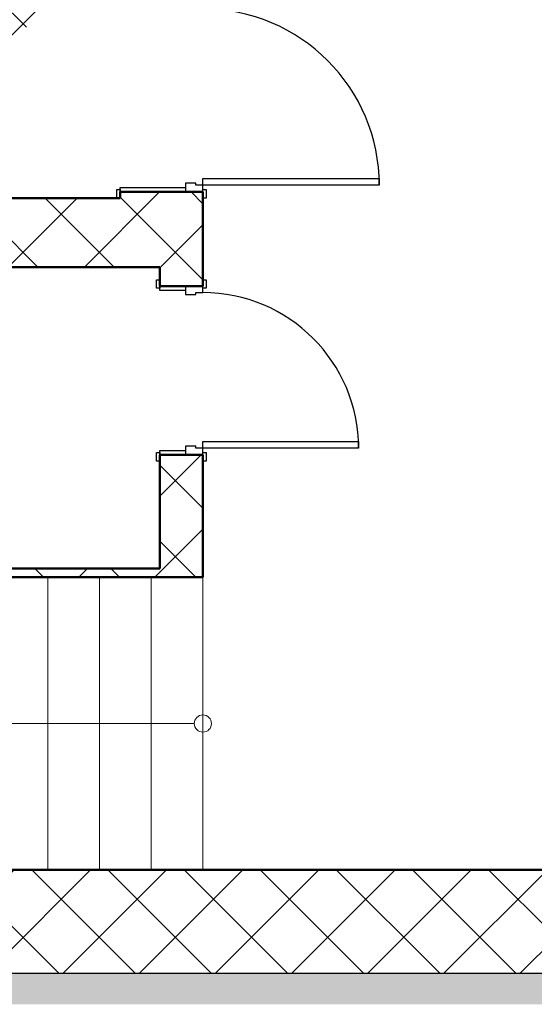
# Model space of a CAD drawing. Header units: millimetres. Extents: x -29624 to 9939, y -6894 to 6495.
# Tile 12 of 243: x -26535 to -26237, y 2502 to 3074. Entities that reach past the tile are written whole.
import ezdxf

# ---------------------------------------------------------------- set-up
doc = ezdxf.new("R2010")
doc.units = ezdxf.units.MM
doc.header["$MEASUREMENT"] = 0
for name, color, linetype in [('2D - Ogólne', 7, 'Continuous'), ('Drzwi Archicad', 7, 'Continuous'), ('Konstrukcja - Ściany zew', 7, 'Continuous')]:
    doc.layers.add(name, color=color, linetype=linetype)
for name, color, linetype, lineweight in [('A_opisy', 81, 'Continuous', 13), ('A_widokowe', 160, 'Continuous', 18), ('A_wymiary', 253, 'Continuous', 9), ('A_ściany istniejące hatch', 82, 'Continuous', 9)]:
    doc.layers.add(name, color=color, linetype=linetype, lineweight=lineweight)
doc.layers.add('A_wełna mineralna', color=7, linetype='Continuous', lineweight=5, true_color=0x00d66b)
doc.styles.get("Standard").update_dxf_attribs({"font": 'arial.ttf'})
doc.dimstyles.new('1do100', dxfattribs={"dimtxt": 20, "dimasz": 15, "dimexe": 15, "dimexo": 0.625, "dimgap": 6, "dimtad": 1, "dimtxsty": 'Standard', "dimblk": 'ARCHTICK', "dimcen": 2.5, "dimadec": 0, "dimazin": 0, "dimtfac": 1, "dimtmove": 0, "dimatfit": 3, "dimldrblk": 'OBLIQUE', "dimfxl": 15, "dimfxlon": 1, "dimarcsym": 0})

# ---------------------------------------------------------------- blocks, each defined once
blk = doc.blocks.new('Ściana_5_1', base_point=(-16872.26123587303, -3900.000000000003))
at = {"layer": 'Konstrukcja - Ściany zew', "color": 7, "linetype": 'Continuous', "lineweight": 50, "flags": 128}
for points in [[(-13082.26123587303, -3500.000000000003), (-16872.26123587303, -3500.000000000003)], [(-11552.26123587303, -3500.000000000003), (-13022.26123587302, -3500.000000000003)], [(-16872.26123587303, -3900.000000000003), (-15172.26123587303, -3900.000000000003)], [(-14922.26123587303, -3900.000000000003), (-13082.26123587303, -3900.000000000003)], [(-13022.26123587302, -3900.000000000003), (-11552.26123587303, -3900.000000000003)]]:
    blk.add_lwpolyline(points, dxfattribs=at)
blk = doc.blocks.new('Drzwi metalowe 27_3')
at = {"layer": 'Drzwi Archicad', "color": 7, "linetype": 'Continuous', "lineweight": 25}
for p, q in [((472.0000000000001, 0), (472, 1024)), ((472, 1024), (512, 1024)), ((512, 1024), (512, 0)), ((-587.0000000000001, 0), (-587.0000000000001, 19)), ((-587.0000000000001, 19), (-537, 19)), ((-537, 0), (-587.0000000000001, 0)), ((-512, 0), (-550, 0)), ((-550, 0), (-550, -100)), ((-537, 19), (-537, 0)), ((-512, -40), (-512, 0)), ((512, 0), (472.0000000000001, 0)), ((550, 0), (512, 0)), ((512, 0), (512, -40)), ((537, 19), (587.0000000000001, 19)), ((537, 0), (537, 19)), ((587.0000000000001, 0), (537, 0)), ((550, -100), (550, 0)), ((587.0000000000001, 19), (587.0000000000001, 0)), ((-500, -40), (-512, -40)), ((-500, -100), (-500, -40)), ((512, -40), (500, -40)), ((500, -40), (500, -100)), ((-550, -480), (-550, -100)), ((-550, -100), (-525, -100)), ((-550, -100), (-500, -100)), ((-525, -100), (-525, -480)), ((500, -100), (550, -100)), ((525, -480), (525, -100)), ((525, -100), (550, -100)), ((550, -100), (550, -480)), ((-587.0000000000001, -499), (-587.0000000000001, -480)), ((-587.0000000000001, -480), (-537, -480)), ((-537, -499), (-587.0000000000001, -499)), ((-525, -480), (-550, -480)), ((-537, -480), (-537, -499)), ((550, -480), (525, -480)), ((537, -480), (587.0000000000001, -480)), ((537, -499), (537, -480)), ((587.0000000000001, -499), (537, -499)), ((587.0000000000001, -480), (587.0000000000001, -499))]:
    blk.add_line(p, q, dxfattribs=at)
blk.add_arc((512, 0), 1024, 90, 180, dxfattribs=at)
blk = doc.blocks.new('Ściana_6_1', base_point=(-11072.26123587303, -3900.000000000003))
at = {"layer": 'Konstrukcja - Ściany zew', "color": 7, "linetype": 'Continuous', "lineweight": 50}
for p, q in [((-11552.26123587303, -3463.000000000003), (-11552.26123587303, -3500.000000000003)), ((-11172.26123587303, -3463.000000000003), (-11552.26123587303, -3463.000000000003)), ((-11072.26123587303, -3463.000000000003), (-11172.26123587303, -3463.000000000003)), ((-11072.26123587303, -3463.000000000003), (-11072.26123587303, -3500.000000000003))]:
    blk.add_line(p, q, dxfattribs=at)
at = {"layer": 'Konstrukcja - Ściany zew', "color": 7, "linetype": 'Continuous', "lineweight": 50, "flags": 128}
for points in [[(-11552.26123587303, -3463.000000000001), (-11552.26123587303, -3500.000000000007)], [(-11072.26123587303, -3900.000000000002), (-11072.26123587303, -3463.000000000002)], [(-11322.26123587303, -3900.000000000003), (-11552.26123587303, -3900.000000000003)]]:
    blk.add_lwpolyline(points, dxfattribs=at)
at = {"layer": 'Drzwi Archicad', "color": 21, "linetype": 'Continuous', "lineweight": 13, "true_color": 0xff9955, "zscale": 1000, "rotation": 270}
blk.add_blockref('Drzwi metalowe 27_3', (-11072.26123587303, -2913.000000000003), dxfattribs=at)
blk = doc.blocks.new('Drzwi metalowe 27_12')
at = {"layer": 'Drzwi Archicad', "color": 7, "linetype": 'Continuous', "lineweight": 25}
for p, q in [((411.8391649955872, 0), (411.8391649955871, 903.6783299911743)), ((411.8391649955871, 903.6783299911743), (451.8391649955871, 903.6783299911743)), ((451.8391649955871, 903.6783299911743), (451.8391649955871, 0)), ((-526.8391649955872, 0), (-526.8391649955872, 19)), ((-526.8391649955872, 19), (-476.8391649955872, 19)), ((-476.8391649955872, 0), (-526.8391649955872, 0)), ((-451.8391649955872, 0), (-489.8391649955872, 0)), ((-489.8391649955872, 0), (-489.8391649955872, -100)), ((-476.8391649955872, 19), (-476.8391649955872, 0)), ((-451.8391649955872, -40), (-451.8391649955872, 0)), ((451.8391649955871, 0), (411.8391649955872, 0)), ((489.8391649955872, 0), (451.8391649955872, 0)), ((451.8391649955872, 0), (451.8391649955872, -40)), ((476.8391649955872, 19), (526.8391649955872, 19)), ((476.8391649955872, 0), (476.8391649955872, 19)), ((526.8391649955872, 0), (476.8391649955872, 0)), ((489.8391649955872, -100), (489.8391649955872, 0)), ((526.8391649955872, 19), (526.8391649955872, 0)), ((-439.8391649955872, -40), (-451.8391649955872, -40)), ((-439.8391649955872, -100), (-439.8391649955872, -40)), ((451.8391649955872, -40), (439.8391649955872, -40)), ((439.8391649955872, -40), (439.8391649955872, -100)), ((-489.8391649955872, -250), (-489.8391649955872, -100)), ((-489.8391649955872, -100), (-464.8391649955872, -100)), ((-489.8391649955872, -100), (-439.8391649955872, -100)), ((-464.8391649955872, -100), (-464.8391649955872, -250)), ((439.8391649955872, -100), (489.8391649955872, -100)), ((464.8391649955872, -250), (464.8391649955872, -100)), ((464.8391649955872, -100), (489.8391649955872, -100)), ((489.8391649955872, -100), (489.8391649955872, -250)), ((-526.8391649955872, -269), (-526.8391649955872, -250)), ((-526.8391649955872, -250), (-476.8391649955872, -250)), ((-476.8391649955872, -269), (-526.8391649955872, -269)), ((-464.8391649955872, -250), (-489.8391649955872, -250)), ((-476.8391649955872, -250), (-476.8391649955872, -269)), ((489.8391649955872, -250), (464.8391649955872, -250)), ((476.8391649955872, -250), (526.8391649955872, -250)), ((476.8391649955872, -269), (476.8391649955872, -250)), ((526.8391649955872, -269), (476.8391649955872, -269)), ((526.8391649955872, -250), (526.8391649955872, -269))]:
    blk.add_line(p, q, dxfattribs=at)
at = {"layer": 'Drzwi Archicad', "color": 7, "linetype": 'Continuous', "lineweight": 50}
for p, q in [((-489.8391649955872, 0), (-526.8391649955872, 0)), ((-489.8391649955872, 0), (-526.8391649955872, 0)), ((-489.8391649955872, 0), (-489.8391649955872, -100)), ((-489.8391649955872, 0), (-489.8391649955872, -100)), ((489.8391649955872, 0), (489.8391649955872, -100)), ((489.8391649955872, 0), (489.8391649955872, -100)), ((489.8391649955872, 0), (526.8391649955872, 0)), ((489.8391649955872, 0), (526.8391649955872, 0)), ((-489.8391649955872, -100), (-489.8391649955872, -250)), ((-489.8391649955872, -100), (-489.8391649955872, -250)), ((489.8391649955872, -100), (489.8391649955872, -250)), ((489.8391649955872, -100), (489.8391649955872, -250)), ((-489.8391649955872, -250), (-526.8391649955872, -250)), ((-489.8391649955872, -250), (-526.8391649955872, -250)), ((489.8391649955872, -250), (526.8391649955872, -250)), ((489.8391649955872, -250), (526.8391649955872, -250))]:
    blk.add_line(p, q, dxfattribs=at)
at = {"layer": 'Drzwi Archicad', "color": 7, "linetype": 'Continuous', "lineweight": 25}
blk.add_arc((451.8391649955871, 0), 903.6783299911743, 90, 180, dxfattribs=at)
blk = doc.blocks.new('Ściana_33_1', base_point=(-11072.26123587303, -5699.999999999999))
at = {"layer": 'Konstrukcja - Ściany zew', "color": 7, "linetype": 'Continuous', "lineweight": 50}
for p, q in [((-11322.26123587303, -4010.000000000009), (-11322.26123587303, -3973.000000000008)), ((-11072.26123587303, -4010.000000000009), (-11072.26123587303, -3973.000000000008)), ((-11172.26123587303, -4010.000000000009), (-11322.26123587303, -4010.000000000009)), ((-11072.26123587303, -4010.000000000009), (-11172.26123587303, -4010.000000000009)), ((-11322.26123587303, -4989.678329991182), (-11322.26123587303, -5026.678329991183)), ((-11172.26123587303, -4989.678329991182), (-11322.26123587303, -4989.678329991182)), ((-11072.26123587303, -4989.678329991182), (-11172.26123587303, -4989.678329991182)), ((-11072.26123587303, -4989.678329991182), (-11072.26123587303, -5026.678329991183))]:
    blk.add_line(p, q, dxfattribs=at)
at = {"layer": 'Konstrukcja - Ściany zew', "color": 7, "linetype": 'Continuous', "lineweight": 50, "flags": 128}
for points in [[(-11322.26123587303, -3900.000000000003), (-11322.26123587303, -4009.999991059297)], [(-11072.26123587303, -4009.999991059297), (-11072.26123587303, -3900.000000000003)], [(-11322.26123587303, -4989.678331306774), (-11322.26123587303, -5650.000000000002)], [(-11072.26123587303, -5699.999999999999), (-11072.26123587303, -4989.678331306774)], [(-11322.26123587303, -5699.999999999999), (-11072.26123587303, -5699.999999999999)]]:
    blk.add_lwpolyline(points, dxfattribs=at)
at = {"layer": 'Drzwi Archicad', "color": 21, "linetype": 'Continuous', "lineweight": 13, "true_color": 0xff9955, "zscale": 1000, "rotation": 269.9999999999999}
blk.add_blockref('Drzwi metalowe 27_12', (-11072.26123587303, -4499.839164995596), dxfattribs=at)
blk = doc.blocks.new('Ściana_107_1', base_point=(-14372.26123587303, -5650.000000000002))
at = {"layer": 'Konstrukcja - Ściany zew', "color": 7, "linetype": 'Continuous', "lineweight": 50, "flags": 128}
for points in [[(-11322.26123587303, -5650.000000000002), (-14372.26123587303, -5650.000000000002)], [(-14372.26123587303, -5700.000000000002), (-11322.26123587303, -5700.000000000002)]]:
    blk.add_lwpolyline(points, dxfattribs=at)
blk = doc.blocks.new('_ArchTick')
at = {"color": 0, "linetype": 'ByBlock', "const_width": 0.15}
blk.add_lwpolyline([(-0.5, -0.5), (0.5, 0.5)], dxfattribs=at)
blk = doc.blocks.new('*D1298')
at = {"layer": 'A_wymiary', "color": 0, "lineweight": -2, "transparency": 16777216}
for p, q in [((-27147.05965633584, 2279.398154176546), (-27147.05965633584, 2249.398154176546)), ((-23199.05965633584, 2279.398154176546), (-23199.05965633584, 2249.398154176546)), ((-27147.05965633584, 2264.398154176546), (-23199.05965633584, 2264.398154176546))]:
    blk.add_line(p, q, dxfattribs=at)
at = {"layer": 'Defpoints', "color": 0, "transparency": 16777216}
for p in [(-27147.05965633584, 2892.323442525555), (-23199.05965633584, 2492.323442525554), (-23199.05965633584, 2264.398154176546)]:
    blk.add_point(p, dxfattribs=at)
at = {"layer": 'A_wymiary', "color": 0, "lineweight": -2, "transparency": 16777216, "xscale": 15, "yscale": 15, "zscale": 15, "rotation": 180}
blk.add_blockref('_ArchTick', (-27147.05965633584, 2264.398154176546), dxfattribs=at)
at = {"layer": 'A_wymiary', "color": 0, "lineweight": -2, "transparency": 16777216, "xscale": 15, "yscale": 15, "zscale": 15}
blk.add_blockref('_ArchTick', (-23199.05965633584, 2264.398154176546), dxfattribs=at)
at = {"layer": 'A_wymiary', "color": 0, "transparency": 16777216, "insert": (-25173.05965633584, 2280.616435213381), "char_height": 20, "attachment_point": 5}
blk.add_mtext('3948', dxfattribs=at)
blk = doc.blocks.new('_Oblique')
at = {"color": 0, "linetype": 'ByBlock', "lineweight": -2}
blk.add_line((-0.5, -0.5), (0.5, 0.5), dxfattribs=at)

msp = doc.modelspace()

# ---------------------------------------------------------------- hatches: boundary and pattern name
at = {"layer": 'A_wełna mineralna'}
h = msp.add_hatch(color=256, dxfattribs=at)
h.dxf.hatch_style = 1
h.paths.add_polyline_path([(-26001.05965633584, 2520.323445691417), (-27069.05965633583, 2520.323445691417), (-27069.05965633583, 2502.323445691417), (-26001.05965633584, 2502.323445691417)])
at = {"layer": 'A_ściany istniejące hatch'}
h = msp.add_hatch(dxfattribs=at)
h.set_pattern_fill('NET', color=256, scale=250, angle=45)
h.set_pattern_definition([(45, (7385.571392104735, 0), (-22.09708691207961, 22.09708691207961), []), (135, (7385.571392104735, 0), (-22.09708691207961, -22.09708691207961), [])])
h.paths.add_polyline_path([(-24601.05965633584, 5156.323444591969), (-24559.05965633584, 5156.323441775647), (-24559.05965633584, 4894.323442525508), (-24349.05965633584, 4894.323442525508), (-24349.05965633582, 4852.323442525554), (-24601.05965633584, 4852.323442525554)], flags=16)
h.paths.add_polyline_path([(-24007.05800551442, 4880.323442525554), (-24007.05800551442, 4820.323442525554), (-24127.05965633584, 4820.323442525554), (-24127.05965633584, 4660.323442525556), (-24187.05965633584, 4660.323442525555), (-24187.05965633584, 4852.323442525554), (-24229.05965633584, 4852.323442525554), (-24229.05965633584, 4894.323442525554), (-24225.05965633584, 4894.323442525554), (-24225.05965633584, 5553.323442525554), (-24559.05965633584, 5553.323442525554), (-24559.05965633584, 5507.323442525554), (-24601.05965633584, 5507.323442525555), (-24601.05965633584, 5597.323442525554), (-24143.05965633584, 5597.323442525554), (-24143.05965931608, 5553.323442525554), (-24181.05965633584, 5553.323442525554), (-24181.05965633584, 4880.323442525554)], flags=17)
h.paths.add_polyline_path([(-23403.05965633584, 4880.323442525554), (-23261.05965633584, 4880.323442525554), (-23261.05965633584, 4942.323442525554), (-23217.05965633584, 4942.323442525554), (-23217.05965633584, 4657.323445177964), (-23277.05965633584, 4657.323445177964), (-23277.05965633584, 4820.323442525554), (-23403.05965633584, 4820.323442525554)], flags=17)
h.paths.add_polyline_path([(-23360.05965633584, 4000.323442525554), (-23277.05965633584, 4000.323442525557), (-23277.05965633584, 4115.323445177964), (-23217.05965633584, 4115.323445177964), (-23217.05965633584, 3942.323442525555), (-23277.05965633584, 3942.323442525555), (-23277.05965633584, 3975.323442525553), (-23360.05965633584, 3975.323442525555)], flags=17)
h.paths.add_polyline_path([(-23717.05965633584, 4570.323442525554), (-23687.05965633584, 4570.323442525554), (-23687.05965633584, 4540.323442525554), (-23717.05965633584, 4540.323442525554)], flags=17)
h.paths.add_polyline_path([(-23717.05965633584, 4276.323442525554), (-23687.05965633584, 4276.323442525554), (-23687.05965633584, 4306.323442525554), (-23717.05965633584, 4306.323442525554)], flags=17)
h.paths.add_polyline_path([(-24205.05965633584, 2730.323442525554), (-24145.05965633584, 2730.323442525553), (-24145.05965633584, 2570.323442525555), (-23907.05965633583, 2570.323442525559), (-23907.05965633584, 2750.323442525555), (-23847.05965633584, 2750.323442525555), (-23847.05965633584, 2570.323442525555), (-23277.05965633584, 2570.323442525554), (-23277.05965633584, 2720.323442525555), (-23217.05965633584, 2720.323442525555), (-23217.05965633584, 2510.323442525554), (-24205.05965633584, 2510.323442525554)])
h.paths.add_polyline_path([(-26687.05965227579, 5880.323442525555), (-26474.05965633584, 5880.32344487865), (-26474.05966137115, 5974.357659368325), (-26449.05965901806, 5974.35765319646), (-26449.05965901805, 5855.323442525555), (-26687.05965227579, 5855.323442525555)], flags=17)
h.paths.add_polyline_path([(-26054.05965633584, 5854.668952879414), (-26019.05965633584, 5854.668952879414), (-26019.05965633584, 5974.35765319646), (-26054.05965633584, 5974.35765319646)], flags=17)
h.paths.add_polyline_path([(-25764.05965630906, 4030.323442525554), (-25694.05966801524, 4030.323442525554), (-25694.05966801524, 3970.323442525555), (-25764.05965630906, 3970.323442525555)], flags=17)
h.paths.add_polyline_path([(-25354.05965630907, 4030.323442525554), (-25284.05965630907, 4030.323442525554), (-25284.05965630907, 3970.323442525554), (-25354.05965630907, 3970.323442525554)], flags=17)
h.paths.add_polyline_path([(-24913.05965630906, 4030.323442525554), (-24845.05966801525, 4030.323442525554), (-24845.05966801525, 3970.323442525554), (-24913.05965630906, 3970.323442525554)], flags=17)
h.paths.add_polyline_path([(-24710.05965630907, 4030.323442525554), (-24629.05966801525, 4030.323442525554), (-24629.05966801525, 3970.323442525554), (-24710.05965630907, 3970.323442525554)], flags=17)
h.paths.add_polyline_path([(-24127.05965633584, 4530.323438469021), (-24187.05965633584, 4530.323438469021), (-24187.05965633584, 4454.323442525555), (-24127.05965633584, 4454.323442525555)], flags=17)
h.paths.add_polyline_path([(-24559.05965633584, 5377.323440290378), (-24601.05965633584, 5377.323440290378), (-24601.05965633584, 5286.323444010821), (-24559.05965633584, 5286.323444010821)], flags=16)
h.paths.add_polyline_path([(-24013.05965633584, 5597.323442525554), (-23879.05965633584, 5597.323442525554), (-23879.05965633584, 5553.323442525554), (-24013.05965633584, 5553.323442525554)], flags=17)
h.paths.add_polyline_path([(-23261.05965633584, 5277.323444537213), (-23217.05965633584, 5277.323444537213), (-23217.05965633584, 5352.323442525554), (-23261.05965633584, 5352.323442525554)], flags=17)
h.paths.add_polyline_path([(-23261.05965633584, 5072.323442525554), (-23217.05965633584, 5072.323442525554), (-23217.05965633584, 5147.323442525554), (-23261.05965633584, 5147.323442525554)], flags=17)
h.paths.add_polyline_path([(-23277.05965633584, 4451.32344741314), (-23217.05965633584, 4451.32344741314), (-23217.05965633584, 4527.323445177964), (-23277.05965633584, 4527.323445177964)], flags=17)
h.paths.add_polyline_path([(-23277.05965633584, 4245.32344741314), (-23217.05965633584, 4245.32344741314), (-23217.05965633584, 4321.323445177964), (-23277.05965633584, 4321.323445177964)], flags=17)
h.paths.add_polyline_path([(-23277.05965633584, 3737.323444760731), (-23217.05965633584, 3737.323444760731), (-23217.05965633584, 3812.323442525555), (-23277.05965633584, 3812.323442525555)], flags=17)
h.paths.add_polyline_path([(-23277.05965633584, 3532.323444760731), (-23217.05965633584, 3532.323444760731), (-23217.05965633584, 3607.323442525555), (-23277.05965633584, 3607.323442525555)], flags=17)
h.paths.add_polyline_path([(-23277.05965633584, 3060.32344476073), (-23217.05965633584, 3060.32344476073), (-23217.05965633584, 3130.323442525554), (-23277.05965633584, 3130.323442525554)], flags=17)
h.paths.add_polyline_path([(-23217.05965633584, 2855.323442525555), (-23277.05965633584, 2855.323442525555), (-23277.05965633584, 2925.323442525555), (-23217.05965633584, 2925.323442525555)], flags=17)
h.paths.add_polyline_path([(-24502.05965659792, 2970.323442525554), (-24432.05965633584, 2970.323442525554), (-24432.05965633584, 2910.323442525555), (-24502.05965659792, 2910.323442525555)], flags=17)
h.paths.add_polyline_path([(-24707.05965633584, 2910.323442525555), (-24637.05965633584, 2910.323442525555), (-24637.05965633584, 2970.323442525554), (-24707.05965633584, 2970.323442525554)], flags=17)
h.paths.add_polyline_path([(-24912.05965659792, 2970.323442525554), (-24842.05965633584, 2970.323442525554), (-24842.05965633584, 2910.323442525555), (-24912.05965659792, 2910.323442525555)], flags=17)
h.paths.add_polyline_path([(-25169.05965633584, 2910.323442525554), (-25047.05966804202, 2910.323442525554), (-25047.05966804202, 2970.323442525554), (-25169.05965633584, 2970.323442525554)], flags=17)
h.paths.add_polyline_path([(-25374.05965659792, 2970.323442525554), (-25304.05965633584, 2970.323442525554), (-25304.05965633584, 2910.323442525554), (-25374.05965659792, 2910.323442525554)], flags=17)
h.paths.add_polyline_path([(-25579.05965633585, 2910.323442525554), (-25509.05965633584, 2910.323442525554), (-25509.05965633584, 2970.323442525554), (-25579.05965633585, 2970.323442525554)], flags=17)
h.paths.add_polyline_path([(-25784.05965659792, 2970.323442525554), (-25714.05965633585, 2970.323442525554), (-25714.05965633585, 2910.323442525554), (-25784.05965659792, 2910.323442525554)], flags=17)
h.paths.add_polyline_path([(-23895.05965633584, 2970.323442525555), (-23981.55965633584, 2970.323442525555), (-23981.54424533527, 2910.323442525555), (-23907.05965633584, 2910.323442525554), (-23907.05965633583, 2860.323442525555), (-23847.05965633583, 2860.323442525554), (-23847.05965633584, 3103.823442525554), (-23895.05965633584, 3103.823442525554)], flags=17)
h.paths.add_polyline_path([(-24091.55965633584, 2970.323442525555), (-24091.54424533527, 2910.323442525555), (-24145.05965633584, 2910.323442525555), (-24145.05965633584, 2870.323442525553), (-24205.05965633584, 2870.323442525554), (-24205.05965633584, 2910.323442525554), (-24297.05965633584, 2910.323442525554), (-24297.05965633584, 2970.323442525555)], flags=17)
h.paths.add_polyline_path([(-26079.05965633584, 2864.323442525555), (-26019.05965633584, 2864.323442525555), (-26019.05965633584, 2910.323442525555), (-25919.05965633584, 2910.323442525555), (-25919.05966804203, 2970.323442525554), (-26079.05965633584, 2970.323442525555)], flags=17)
h.paths.add_polyline_path([(-24289.05965630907, 4030.323442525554), (-24187.05965633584, 4030.323442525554), (-24187.05965633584, 4324.323442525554), (-24127.05965633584, 4324.32343846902), (-24127.05965633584, 4000.323442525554), (-24110.05965633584, 4000.323442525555), (-24110.05965633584, 3975.323442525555), (-24127.05965633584, 3975.323442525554), (-24127.05965633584, 3620.323442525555), (-24100.05965633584, 3620.323442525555), (-24100.05965633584, 3540.323442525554), (-24127.05965633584, 3540.323442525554), (-24127.05965633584, 3320.323442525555), (-24302.55965633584, 3320.323442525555), (-24302.55965633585, 3368.323442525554), (-24167.05965633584, 3368.323442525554), (-24167.05965633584, 3970.323442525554), (-24289.05965657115, 3970.323442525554)], flags=17)
h.paths.add_polyline_path([(-24494.05965630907, 4030.323442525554), (-24424.05965630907, 4030.323442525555), (-24424.05965630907, 3970.323442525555), (-24457.05965633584, 3970.323442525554), (-24457.05965633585, 3804.323442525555), (-24489.05965633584, 3804.323445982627), (-24489.05965633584, 3970.323442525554), (-24494.05965630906, 3970.323442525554)], flags=17)
h.paths.add_polyline_path([(-24736.05965633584, 3368.323442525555), (-24489.05965633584, 3368.323442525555), (-24489.05965633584, 3518.323447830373), (-24457.05965633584, 3518.3234443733), (-24457.05965633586, 3368.323442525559), (-24412.55965633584, 3368.323442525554), (-24412.55965633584, 3320.323442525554), (-24736.05965633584, 3320.323442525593)], flags=17)
h.paths.add_polyline_path([(-25725.05965633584, 3368.323442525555), (-25725.05965633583, 3320.323442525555), (-25485.05965633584, 3320.323442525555), (-25485.05965633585, 3368.323442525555), (-25489.05965630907, 3368.323442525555), (-25489.05965630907, 3460.323442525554), (-25517.05965630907, 3460.323442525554), (-25517.05965630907, 3368.323442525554)], flags=17)
h.paths.add_polyline_path([(-26079.05965633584, 4061.323442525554), (-26019.05965633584, 4061.323442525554), (-26019.05965633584, 4030.323442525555), (-25899.05965630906, 4030.323442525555), (-25899.05966801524, 3970.323442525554), (-26039.05965633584, 3970.323442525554), (-26039.05965633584, 3368.323442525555), (-25835.05965633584, 3368.323442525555), (-25835.05965633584, 3320.323442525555), (-26079.05965633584, 3320.323442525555)], flags=17)
h.paths.add_polyline_path([(-26019.05965633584, 4357.738516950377), (-26079.05965633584, 4357.738516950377), (-26079.05965633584, 4201.323453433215), (-26019.05965633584, 4201.323453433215)], flags=17)
h.paths.add_polyline_path([(-26019.05965633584, 4572.297004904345), (-26079.05965633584, 4572.297004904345), (-26079.05965633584, 4492.738518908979), (-26019.05965633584, 4492.738518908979)], flags=17)
h.paths.add_polyline_path([(-26019.05965633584, 4787.323442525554), (-26079.05965633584, 4787.323442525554), (-26079.05965633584, 4707.297013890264), (-26019.05965633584, 4707.297013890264)], flags=17)
h.paths.add_polyline_path([(-26019.05965633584, 5107.323442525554), (-26079.05965633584, 5107.323442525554), (-26079.05965633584, 4922.323442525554), (-26019.05965633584, 4922.323442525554)], flags=17)
h.paths.add_polyline_path([(-26019.05965633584, 5312.323442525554), (-26079.05965633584, 5312.323442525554), (-26079.05965633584, 5242.323455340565), (-26019.05965633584, 5242.323455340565)], flags=17)
h.paths.add_polyline_path([(-26019.05965633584, 5527.323442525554), (-26079.05965633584, 5527.323442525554), (-26079.05965633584, 5447.323442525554), (-26019.05965633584, 5447.323442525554)], flags=17)
h.paths.add_polyline_path([(-27069.05965633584, 5252.439788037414), (-27129.05965633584, 5252.439788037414), (-27129.05965633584, 5322.419772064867), (-27069.05965633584, 5322.419772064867), (-27069.05965633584, 5324.323442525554), (-26609.05965633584, 5324.323442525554), (-26609.05965633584, 5314.323442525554), (-26640.15965633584, 5314.323442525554), (-26640.15965633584, 5238.323442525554), (-26655.15965633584, 5238.323442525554), (-26655.15965633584, 5314.323442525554), (-26911.05965633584, 5314.323442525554), (-26911.05965633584, 5299.320287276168), (-26918.05965633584, 5299.320287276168), (-26918.05965633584, 5314.323442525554), (-27069.05965633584, 5314.323442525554)])
h.paths.add_polyline_path([(-27069.05965633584, 5197.323442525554), (-27069.05965633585, 5204.323442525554), (-26918.05965633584, 5204.323442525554), (-26918.05965633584, 5209.320288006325), (-26911.05965633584, 5209.320288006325), (-26911.05965633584, 5186.842374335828), (-26918.05965633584, 5186.842373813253), (-26918.05965633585, 5197.323442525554)], flags=17)
h.paths.add_polyline_path([(-27129.05965633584, 5117.439788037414), (-27069.05965633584, 5117.439788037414), (-27069.05965633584, 5087.323442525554), (-26918.05965633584, 5087.323442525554), (-26918.05965633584, 5096.842374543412), (-26911.05965633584, 5096.842374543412), (-26911.05965633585, 5087.323442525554), (-26655.15965633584, 5087.323442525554), (-26655.15965633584, 5143.323442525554), (-26640.15965633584, 5143.323442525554), (-26640.15965633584, 5087.323442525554), (-26612.05965609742, 5087.323442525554), (-26612.05965633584, 5072.323442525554), (-27069.05965633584, 5072.323442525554), (-27069.05965633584, 5046.959804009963), (-27129.05965633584, 5046.959804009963)])
h.paths.add_polyline_path([(-27129.05965633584, 4916.959804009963), (-27069.05965633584, 4916.959804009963), (-27069.05965633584, 4872.323442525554), (-26477.05965633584, 4872.323442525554), (-26477.05965633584, 4889.588796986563), (-26429.05965633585, 4889.588796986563), (-26429.05965633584, 4560.322612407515), (-26477.05965633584, 4560.322612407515), (-26477.05965633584, 4832.323442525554), (-27069.05965633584, 4832.323442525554), (-27069.05965633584, 4754.452296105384), (-27129.05965633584, 4754.452296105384)])
h.paths.add_polyline_path([(-27129.05965633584, 4414.472312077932), (-27069.05965633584, 4414.472312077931), (-27069.05965633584, 4392.323442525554), (-26477.05965633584, 4392.323442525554), (-26477.05965633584, 4450.322612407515), (-26429.05965633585, 4450.322612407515), (-26429.05965633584, 4053.322612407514), (-26477.05965633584, 4053.322612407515), (-26477.05965633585, 4367.323442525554), (-27069.05965633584, 4367.323442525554), (-27069.05965633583, 4344.256026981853), (-27129.05965633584, 4344.256026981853)])
h.paths.add_polyline_path([(-27129.05965633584, 4000.125357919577), (-27069.05965633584, 4000.125357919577), (-27069.05965633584, 3930.323442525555), (-26477.05965633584, 3930.323442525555), (-26477.05965633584, 3943.322612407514), (-26429.05965633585, 3943.322612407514), (-26429.05965633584, 3884.684373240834), (-26477.05965633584, 3884.684373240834), (-26477.05965633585, 3887.323442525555), (-27069.05965633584, 3887.323442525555), (-27069.05965633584, 3835.125357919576), (-27129.05965633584, 3835.125357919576)])
h.paths.add_polyline_path([(-27129.05965633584, 3700.125357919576), (-27069.05965633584, 3700.125357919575), (-27069.05965633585, 3645.543180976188), (-27010.05965633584, 3645.543180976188), (-27010.05965633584, 3787.240861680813), (-27000.69587569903, 3787.240861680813), (-27000.69587692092, 3781.240861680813), (-27004.05965633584, 3781.240861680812), (-27004.05965633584, 3645.543180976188), (-26907.05965633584, 3645.543180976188), (-26907.05965633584, 3781.240861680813), (-26911.69587692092, 3781.240861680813), (-26911.69587692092, 3787.240861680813), (-26896.5144484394, 3787.240861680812), (-26896.5144484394, 3781.240861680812), (-26901.05965633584, 3781.240861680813), (-26901.05965633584, 3645.543180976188), (-26804.05965633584, 3645.543180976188), (-26804.05965633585, 3781.240861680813), (-26807.5144484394, 3781.240861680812), (-26807.51444953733, 3787.240861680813), (-26798.05965633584, 3787.240861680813), (-26798.05965633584, 3752.240861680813), (-26793.88796868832, 3752.240861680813), (-26793.88796868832, 3746.240861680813), (-26798.05965633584, 3746.240861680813), (-26798.05965633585, 3645.543180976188), (-26630.05965633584, 3645.543180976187), (-26630.05965633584, 3746.240861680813), (-26704.88796654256, 3746.240861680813), (-26704.88796753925, 3752.240861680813), (-26624.05965633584, 3752.240861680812), (-26624.05965633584, 3645.543180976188), (-26477.05965633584, 3645.543180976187), (-26477.05965633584, 3774.684373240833), (-26429.05965633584, 3774.684373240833), (-26429.05965633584, 3627.829504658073), (-26477.05965633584, 3627.829504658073), (-26477.05965633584, 3630.543180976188), (-26624.05965633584, 3630.543180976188), (-26624.05965633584, 3588.24317934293), (-26630.05965633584, 3588.243180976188), (-26630.05965633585, 3630.543180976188), (-27069.05965633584, 3630.543180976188), (-27129.05965633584, 3630.543180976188)])
h.paths.add_polyline_path([(-27129.05965633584, 4549.472312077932), (-27069.05965633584, 4549.472312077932), (-27069.05965633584, 4619.452296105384), (-27129.05965633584, 4619.452296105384)])
h.paths.add_polyline_path([(-27129.05965633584, 4135.125357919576), (-27069.05965633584, 4135.125357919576), (-27069.05965633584, 4209.256026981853), (-27129.05965633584, 4209.256026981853)], flags=17)
h.paths.add_polyline_path([(-27129.05965633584, 3425.563196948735), (-27069.05965633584, 3425.563196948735), (-27069.05965633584, 3495.543180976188), (-27129.05965633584, 3495.543180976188)], flags=17)
h.paths.add_polyline_path([(-27129.05965633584, 3220.583212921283), (-27129.05965633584, 3290.563196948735), (-27069.05965633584, 3290.563196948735), (-27069.05965633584, 3280.563196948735), (-27022.05965633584, 3280.563196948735), (-27022.05965633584, 3451.543196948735), (-27010.8489369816, 3451.543196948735), (-27010.8489369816, 3445.543196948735), (-27016.05965633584, 3445.543196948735), (-27016.05965633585, 3280.563196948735), (-26917.05965633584, 3280.563196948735), (-26917.05965633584, 3445.543196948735), (-26921.84893456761, 3445.543196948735), (-26921.84893456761, 3451.543196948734), (-26906.54779697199, 3451.543196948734), (-26906.54779697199, 3445.543196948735), (-26911.05965633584, 3445.543196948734), (-26911.05965633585, 3280.563196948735), (-26814.05965633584, 3280.563196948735), (-26814.05965633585, 3445.543196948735), (-26817.54779522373, 3445.543196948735), (-26817.54779826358, 3451.543196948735), (-26803.51444971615, 3451.543196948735), (-26803.5144484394, 3445.543196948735), (-26808.05965633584, 3445.543196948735), (-26808.05965633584, 3280.563196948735), (-26711.05965633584, 3280.563196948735), (-26711.05965633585, 3445.543196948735), (-26714.5144484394, 3445.543196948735), (-26714.5144484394, 3451.543196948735), (-26711.05965633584, 3451.543196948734), (-26711.05965633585, 3495.543180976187), (-26630.05965633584, 3495.543180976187), (-26630.05965633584, 3499.243179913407), (-26624.05965633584, 3499.243179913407), (-26624.05965633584, 3485.215646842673), (-26630.05965633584, 3485.215646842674), (-26630.05965633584, 3489.543180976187), (-26705.05965633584, 3489.543180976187), (-26705.05965633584, 3280.563196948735), (-26630.05965633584, 3280.563196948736), (-26630.05965633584, 3396.215642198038), (-26624.05965633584, 3396.21564435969), (-26624.05965633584, 3280.563196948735), (-26477.05965633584, 3280.563196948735), (-26477.05965633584, 3517.829504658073), (-26429.05965633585, 3517.829504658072), (-26429.05965633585, 3084.023442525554), (-26477.05965633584, 3084.023442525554), (-26477.05965633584, 3265.563196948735), (-26624.05965633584, 3265.563196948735), (-26624.05965633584, 3168.053688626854), (-26630.05965633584, 3168.053688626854), (-26630.05965633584, 3265.563196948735), (-26705.05965633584, 3265.563196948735), (-26705.05965633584, 3072.723442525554), (-26630.05965633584, 3072.723442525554), (-26630.05965633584, 3079.05368821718), (-26624.05965633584, 3079.05368821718), (-26624.05965633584, 3063.023443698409), (-26630.05965633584, 3063.023442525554), (-26630.05965633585, 3066.723442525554), (-26711.05965633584, 3066.723442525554), (-26711.05965633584, 3140.323442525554), (-26714.5144484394, 3140.323442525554), (-26714.5144484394, 3146.323442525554), (-26711.05965633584, 3146.323442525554), (-26711.05965633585, 3265.563196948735), (-26808.05965633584, 3265.563196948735), (-26808.05965633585, 3146.323442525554), (-26803.51444929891, 3146.323442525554), (-26803.5144484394, 3140.323442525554), (-26817.54779697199, 3140.323442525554), (-26817.54779522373, 3146.323442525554), (-26814.05965633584, 3146.323442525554), (-26814.05965633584, 3265.563196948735), (-26911.05965633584, 3265.563196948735), (-26911.05965633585, 3146.323442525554), (-26906.54779697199, 3146.323442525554), (-26906.54779697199, 3140.323442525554), (-26921.84893562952, 3140.323442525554), (-26921.84893456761, 3146.323442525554), (-26917.05965633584, 3146.323442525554), (-26917.05965633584, 3265.563196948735), (-27016.05965633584, 3265.563196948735), (-27016.05965633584, 3146.323442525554), (-27010.84893516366, 3146.323442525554), (-27010.8489369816, 3140.323442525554), (-27022.05965633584, 3140.323442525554), (-27022.05965633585, 3265.563196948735), (-27069.05965633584, 3265.563196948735), (-27069.05965633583, 3220.583212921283)])
h.paths.add_polyline_path([(-27009.05965633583, 2829.323442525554), (-27069.05965633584, 2829.323442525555), (-27069.05965633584, 2910.323442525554), (-27129.05965633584, 2910.323442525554), (-27129.05965633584, 3085.583212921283), (-27069.05965633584, 3085.583212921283), (-27069.05965633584, 2970.323442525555), (-26630.05965633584, 2970.323442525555), (-26630.05965633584, 2974.023442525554), (-26624.05965633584, 2974.023443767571), (-26624.05965633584, 2970.323442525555), (-26477.05965633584, 2970.323442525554), (-26477.05965633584, 2974.023442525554), (-26429.05965633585, 2974.023442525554), (-26429.05965633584, 2919.323443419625), (-26454.05965633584, 2919.323442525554), (-26454.05965633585, 2930.323442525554), (-26624.05965633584, 2930.323442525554), (-26624.05965633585, 2925.583212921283), (-26630.05965633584, 2925.583212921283), (-26630.05965633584, 2930.323442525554), (-26814.05965633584, 2930.323442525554), (-26814.05965633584, 2890.070277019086), (-26839.05965633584, 2890.070277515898), (-26839.05965633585, 2930.323442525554), (-27009.05965633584, 2930.323442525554)])
h.paths.add_polyline_path([(-27009.05965633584, 2580.323442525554), (-27009.05965633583, 2619.323442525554), (-27069.05965633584, 2619.323442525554), (-27069.05965633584, 2520.323442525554), (-26019.05965633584, 2520.323442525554), (-26019.05965633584, 2724.323442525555), (-26079.05965633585, 2724.323442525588), (-26079.05965633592, 2580.323442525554)])
edge = h.paths.add_edge_path()
edge.add_line((-23749.05965633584, 5597.323442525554), (-23749.05965991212, 5553.323442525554))
edge.add_line((-23749.05965991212, 5553.323442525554), (-23711.05965633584, 5553.323442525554))
edge.add_line((-23711.05965633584, 5553.323442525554), (-23711.05965633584, 5403.323442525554))
edge.add_line((-23711.05965633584, 5403.323442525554), (-23684.05965633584, 5403.323442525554))
edge.add_line((-23684.05965633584, 5403.323442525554), (-23684.05965633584, 5553.323442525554))
edge.add_line((-23684.05965633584, 5553.323442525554), (-23261.05965633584, 5553.323442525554))
edge.add_line((-23261.05965633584, 5553.323442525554), (-23261.05965633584, 5482.323440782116))
edge.add_line((-23261.05965633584, 5482.323440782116), (-23217.05965633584, 5482.323442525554))
edge.add_line((-23217.05965633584, 5482.323442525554), (-23217.05965633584, 5597.323442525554))
edge.add_line((-23217.05965633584, 5597.323442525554), (-23749.05965633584, 5597.323485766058))
edge.add_line((-27084.05965633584, 5974.357659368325), (-27049.05965633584, 5974.357659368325))
edge.add_line((-27049.05965633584, 5974.357659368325), (-27049.05964925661, 5880.32344487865))
edge.add_line((-27049.05964925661, 5880.32344487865), (-26867.05965633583, 5880.32344487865))
edge.add_line((-26867.05965633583, 5880.32344487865), (-26867.05965218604, 5855.323442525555))
edge.add_line((-26867.05965218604, 5855.323442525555), (-27084.05965633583, 5855.323442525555))
edge.add_line((-27084.05965633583, 5855.323442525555), (-27084.05965633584, 5974.35765319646))
edge.add_line((-25489.05965630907, 3570.323442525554), (-25517.05965630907, 3570.323442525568))
edge.add_line((-25517.05965630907, 3570.323442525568), (-25517.05965624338, 3855.323442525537))
edge.add_line((-25517.05965624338, 3855.323442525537), (-25489.0596563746, 3855.323442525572))
edge.add_line((-25489.0596563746, 3855.323442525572), (-25489.05965617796, 3775.342492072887))
edge.add_line((-25489.05965617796, 3775.342492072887), (-25489.05965630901, 3683.71488578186))
edge.add_line((-25489.05965630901, 3683.71488578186), (-25489.05965630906, 3580.323442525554))
edge.add_line((-25489.05965630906, 3580.323442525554), (-25489.05966801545, 3570.323442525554))
edge.add_line((-26179.05965633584, 5852.323442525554), (-26019.05965633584, 5852.323442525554))
edge.add_line((-26019.05965633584, 5852.323442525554), (-26019.05965633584, 5662.323442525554))
edge.add_line((-26019.05965633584, 5662.323442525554), (-26079.05965633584, 5662.323442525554))
edge.add_line((-26079.05965633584, 5662.323442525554), (-26079.05965633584, 5792.323442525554))
edge.add_line((-26079.05965633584, 5792.323442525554), (-26179.05965633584, 5792.323442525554))
edge.add_line((-26179.05965633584, 5792.323442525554), (-26179.05965821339, 5852.323442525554))
edge.add_line((-26687.05965052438, 5852.323442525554), (-26329.05965633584, 5852.323442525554))
edge.add_line((-26329.05965633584, 5852.323442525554), (-26329.05965633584, 5792.323442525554))
edge.add_line((-26329.05965633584, 5792.323442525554), (-26429.05965633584, 5792.323442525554))
edge.add_line((-26429.05965633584, 5792.323442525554), (-26429.05965633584, 4999.588796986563))
edge.add_line((-26429.05965633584, 4999.588796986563), (-26477.05965633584, 4999.588796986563))
edge.add_line((-26477.05965633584, 4999.588796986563), (-26477.05965633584, 5072.323442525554))
edge.add_line((-26477.05965633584, 5072.323442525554), (-26517.05965299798, 5072.323442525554))
edge.add_line((-26517.05965299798, 5072.323442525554), (-26517.05965633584, 5087.323442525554))
edge.add_line((-26517.05965633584, 5087.323442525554), (-26477.05965633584, 5087.323442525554))
edge.add_line((-26477.05965633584, 5087.323442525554), (-26477.05965633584, 5792.323442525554))
edge.add_line((-26477.05965633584, 5792.323442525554), (-26687.05965141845, 5792.323442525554))
edge.add_line((-26687.05965141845, 5792.323442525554), (-26687.05965633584, 5852.323442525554))
edge.add_line((-26839.05965633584, 2790.070277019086), (-26814.05965633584, 2790.07027602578))
edge.add_line((-26814.05965633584, 2790.07027602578), (-26814.05965633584, 2755.323442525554))
edge.add_line((-26814.05965633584, 2755.323442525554), (-26454.05965633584, 2755.323442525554))
edge.add_line((-26454.05965633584, 2755.323442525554), (-26454.05965633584, 2821.355609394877))
edge.add_line((-26454.05965633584, 2821.355609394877), (-26429.05965633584, 2821.355609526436))
edge.add_line((-26429.05965633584, 2821.355609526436), (-26429.05965633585, 2750.323442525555))
edge.add_line((-26429.05965633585, 2750.323442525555), (-26759.05965633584, 2750.323442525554))
edge.add_line((-26759.05965633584, 2750.323442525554), (-26759.05965633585, 2730.323442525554))
edge.add_line((-26759.05965633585, 2730.323442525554), (-26839.05965633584, 2730.323442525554))
edge.add_line((-26839.05965633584, 2730.323442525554), (-26839.05965396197, 2790.070277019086))
h.paths.add_polyline_path([(-25059.05965633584, 3855.323442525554), (-25099.05965633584, 3855.323442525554), (-25099.05965633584, 3368.323442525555), (-25375.05965633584, 3368.323442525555), (-25375.05965633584, 3320.323442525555), (-24846.05965633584, 3320.323442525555), (-24846.05965633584, 3368.323442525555), (-25059.05965633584, 3368.323442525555)], flags=17)
h.paths.add_polyline_path([(-25099.05965633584, 3955.323442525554), (-25059.05965633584, 3955.323442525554), (-25059.05965633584, 3970.323442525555), (-25048.05965630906, 3970.323442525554), (-25048.05965630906, 4030.323442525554), (-25149.05965630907, 4030.323442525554), (-25149.05965657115, 3970.323442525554), (-25099.05965633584, 3970.323442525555)], flags=17)
h.paths.add_polyline_path([(-23578.05965693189, 4820.323442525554), (-23832.05800551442, 4820.323442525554), (-23832.05800239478, 4880.323442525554), (-23711.05965633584, 4880.323442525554), (-23711.05965633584, 4953.323446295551), (-23684.05965633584, 4953.323446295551), (-23684.05965633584, 4880.323442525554), (-23578.05965693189, 4880.323442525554)], flags=17)
h.paths.add_polyline_path([(-23789.5634736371, 3577.323442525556), (-23779.5634736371, 3577.323442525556), (-23779.5634736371, 3592.323442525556), (-23789.5634736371, 3592.323442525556)], flags=17)
h.paths.add_polyline_path([(-23699.5634736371, 3749.323442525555), (-23684.5634736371, 3749.323442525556), (-23684.5634736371, 3975.323442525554), (-23644.05965633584, 3975.323442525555), (-23644.05965261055, 4000.323442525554), (-24000.05965633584, 4000.323442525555), (-24000.05965633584, 3975.323442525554), (-23939.05965633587, 3975.323442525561), (-23939.05965633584, 3749.323442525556), (-23921.05965633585, 3749.323442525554), (-23921.05965633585, 3759.323442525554), (-23929.05965633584, 3759.323442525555), (-23929.05965633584, 3975.323442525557), (-23789.5634736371, 3975.323442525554), (-23789.5634736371, 3759.323442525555), (-23836.05965762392, 3759.323442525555), (-23836.05965762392, 3749.323442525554), (-23774.56347214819, 3749.323442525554), (-23774.56347214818, 3759.323442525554), (-23779.56347363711, 3759.323442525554), (-23779.5634736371, 3975.323442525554), (-23694.56347363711, 3975.323442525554), (-23694.56347363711, 3759.323442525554), (-23699.5634736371, 3759.323442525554)], flags=17)
h.paths.add_polyline_path([(-23929.05965633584, 3592.323442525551), (-23939.05965633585, 3592.323442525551), (-23939.05965633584, 3368.323442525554), (-23997.05965633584, 3368.323442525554), (-23997.05965633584, 3320.323442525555), (-23895.05965633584, 3320.323442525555), (-23895.05965633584, 3213.823442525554), (-23847.05965633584, 3213.823442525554), (-23847.05965633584, 3320.323442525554), (-23277.05965633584, 3320.323442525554), (-23277.05965633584, 3265.32344476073), (-23217.05965633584, 3265.323442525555), (-23217.05965633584, 3402.323442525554), (-23277.05965633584, 3402.323442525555), (-23277.05965633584, 3368.323442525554), (-23779.5634736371, 3368.323442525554), (-23779.5634736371, 3477.323442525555), (-23789.5634736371, 3477.323442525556), (-23789.5634736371, 3368.323442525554), (-23929.05965633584, 3368.323442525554)], flags=17)
h.paths.add_polyline_path([(-27129.05965633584, 5662.39975609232), (-27069.05965633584, 5662.399756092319), (-27069.05965633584, 5792.323442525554), (-26867.05966393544, 5792.323442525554), (-26867.05966393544, 5852.323442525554), (-27129.05965633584, 5852.323442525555)])
h.paths.add_polyline_path([(-27069.05965633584, 5527.399756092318), (-27129.05965633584, 5527.399756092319), (-27129.05965633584, 5457.419772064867), (-27069.05965633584, 5457.419772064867)])

# ---------------------------------------------------------------- linework, layer by layer
at = {"layer": '2D - Ogólne', "color": 7, "linetype": 'Continuous', "lineweight": 25}
msp.add_line((-27069.05965633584, 2520.323442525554), (-26019.05965633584, 2520.323442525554), dxfattribs=at)
at = {"layer": 'A_opisy'}
msp.add_line((-26434.05965633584, 2665.323442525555), (-26705.66977362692, 2665.323442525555), dxfattribs=at)
msp.add_circle((-26429.05965633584, 2665.323442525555), 5, dxfattribs=at)
at = {"layer": 'A_widokowe'}
for p, q in [((-26519.05965633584, 2580.323442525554), (-26519.05965633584, 2750.323442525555)), ((-26489.05965633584, 2580.323442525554), (-26489.05965633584, 2750.323442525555)), ((-26459.05965633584, 2580.323442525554), (-26459.05965633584, 2750.323442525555)), ((-26429.05965633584, 2580.323442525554), (-26429.05965633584, 2750.323442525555))]:
    msp.add_line(p, q, dxfattribs=at)
at = {"layer": 'Konstrukcja - Ściany zew', "color": 7, "linetype": 'Continuous', "lineweight": 50}
msp.add_line((-26079.05965633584, 2580.323442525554), (-27009.05965633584, 2580.323442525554), dxfattribs=at)

# ---------------------------------------------------------------- block references
at = {"layer": 'Konstrukcja - Ściany zew', "color": 7, "lineweight": 50, "xscale": 0.1, "yscale": 0.1, "zscale": 0.1}
for name, p in [('Ściana_6_1', (-26429.05965633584, 2930.323442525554)), ('Ściana_5_1', (-27009.05965633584, 2930.323442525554)), ('Ściana_33_1', (-26429.05965633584, 2750.323442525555)), ('Ściana_107_1', (-26759.05965633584, 2755.323442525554))]:
    msp.add_blockref(name, p, dxfattribs=at)

# ---------------------------------------------------------------- texts
at = {"layer": 'A_opisy', "char_height": 18, "attachment_point": 1}
for s, insert in [('\\pi14.545;POM. GOSP.', (-26715.79952990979, 2854.093712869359)), ('\\pi37.543;KL. SCH.', (-26966.52064479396, 2665.323442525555))]:
    msp.add_mtext_dynamic_manual_height_columns(s, width=175.8657918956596, gutter_width=12.5, heights=[37.16949467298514], dxfattribs=dict(at, insert=insert))

# ---------------------------------------------------------------- dimensions: what is measured, and where the dimension line sits
at = {"layer": 'A_wymiary'}
dim = msp.add_linear_dim(base=(-23199.05965633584, 2264.398154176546), p1=(-27147.05965633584, 2892.323442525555), p2=(-23199.05965633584, 2492.323442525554), dimstyle='1do100', dxfattribs=at)
dim.commit()
dim.dimension.update_dxf_attribs({"geometry": '*D1298', "text_midpoint": (-25173.05965633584, 2280.616435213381)})

doc.saveas('drawing.dxf')
